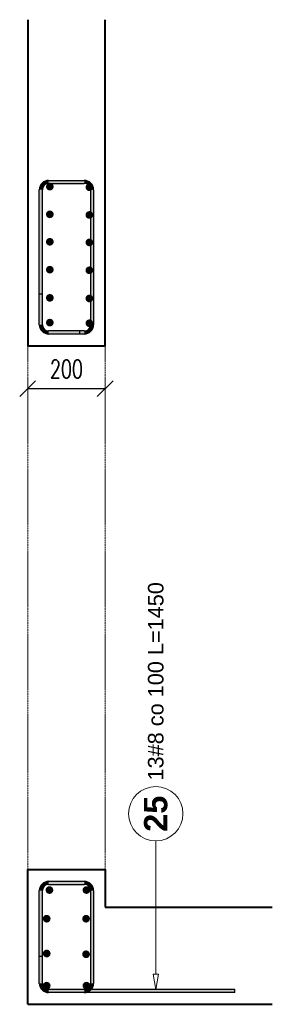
# Model space of a CAD drawing. Extents: x -1474 to 137527, y -471 to 75879.
# Tile 14 of 16: x 125617 to 126269, y 4445 to 6982. Entities that reach past the tile are written whole.
import ezdxf

# ---------------------------------------------------------------- set-up
doc = ezdxf.new("R2010")
doc.units = 0
doc.header["$LTSCALE"] = 8
doc.header["$MEASUREMENT"] = 0
doc.linetypes.add('HIDDEN', pattern=[0.375, 0.25, -0.125])
for name, color, linetype, lineweight in [('P-Linia1', 3, 'Continuous', 40), ('P-Przerywana', 13, 'HIDDEN', 9), ('P-Wymiar', 254, 'Continuous', 9)]:
    doc.layers.add(name, color=color, linetype=linetype, lineweight=lineweight)
for name, color, linetype in [('RCAD_kształt pręta', 7, 'Continuous'), ('RCAD_opis kształtu pręta', 7, 'Continuous'), ('RCAD_pręty punktowe', 7, 'Continuous')]:
    doc.layers.add(name, color=color, linetype=linetype)
doc.styles.add('ROMANS', font='romans.shx', dxfattribs={"width": 0.7})
doc.styles.add('style1', font='arial.ttf')
doc.styles.add('style3', font='arialbd.ttf')
doc.dimstyles.new('A25', dxfattribs={"dimscale": 27, "dimtxt": 1.75, "dimasz": 0.06, "dimexe": 0, "dimexo": 0, "dimgap": 1, "dimtad": 1, "dimdec": 4, "dimrnd": 0.1, "dimdsep": 46, "dimtxsty": 'ROMANS', "dimblk": '[[[[[[[[', "dimcen": 2, "dimdle": 2, "dimse1": 1, "dimse2": 1, "dimclrd": 256, "dimclrt": 1, "dimadec": 0, "dimazin": 0, "dimtfac": 1, "dimtdec": 4, "dimtix": 1, "dimtmove": 2, "dimatfit": 3, "dimldrblk": '[[[[[[[[', "dimfxl": 0, "dimtvp": 0.6, "dimtolj": 1, "dimlwd": -1, "dimarcsym": 0})

# ---------------------------------------------------------------- blocks, each defined once
blk = doc.blocks.new('[[[[[[[[')
at = {"layer": 'P-Wymiar'}
for p, q in [((0, 18), (0, -18)), ((-12.7, -12.7), (12.7, 12.7)), ((0, 0), (-4.6, 0))]:
    blk.add_line(p, q, dxfattribs=at)
blk = doc.blocks.new('*D165')
at = {"transparency": 16777216}
blk.add_line((125639.7, 6031.4), (125836.4, 6031.4), dxfattribs=at)
at = {"layer": 'Defpoints', "color": 0, "transparency": 16777216}
for p in [(125838, 6031.4), (125638, 4792.1), (125838, 4792.1)]:
    blk.add_point(p, dxfattribs=at)
at = {"transparency": 16777216, "xscale": 1.62, "yscale": 1.62, "zscale": 1.62, "rotation": 180}
blk.add_blockref('[[[[[[[[', (125638, 6031.4), dxfattribs=at)
at = {"transparency": 16777216, "xscale": 1.62, "yscale": 1.62, "zscale": 1.62}
blk.add_blockref('[[[[[[[[', (125838, 6031.4), dxfattribs=at)
at = {"color": 1, "transparency": 16777216, "insert": (125738, 6082), "char_height": 47.25, "attachment_point": 5, "style": 'ROMANS'}
blk.add_mtext('\\A1;200', dxfattribs=at)

msp = doc.modelspace()

# ---------------------------------------------------------------- hatches: boundary and pattern name
at = {"layer": 'RCAD_kształt pręta'}
h = msp.add_hatch(color=4, dxfattribs=at)
edge = h.paths.add_edge_path(flags=0)
edge.add_line((125692.04191, 6568.0509), (125692.04191, 6560.0509))
edge.add_arc((125692.04191, 6544.0509), 16, 90, 180)
edge.add_line((125676.04191, 6544.0509), (125668.04191, 6544.0509))
edge.add_arc((125692.04191, 6544.0509), 24, 450, 540, ccw=False)
for points in [[(125692.04191, 6560.0509), (125692.04191, 6568.0509), (125784.04191, 6568.0509), (125784.04191, 6560.0509)], [(125676.04191, 6196.10617), (125668.04191, 6196.10617), (125668.04191, 6544.0509), (125676.04191, 6544.0509)], [(125800.04191, 6544.0509), (125808.04191, 6544.0509), (125808.04191, 6196.10617), (125800.04191, 6196.10617)], [(125676.04191, 6196.10617), (125668.04191, 6196.10617), (125668.04191, 6276.10617), (125676.04191, 6276.10617)], [(125772.04191, 6180.10617), (125772.04191, 6172.10617), (125692.04191, 6172.10617), (125692.04191, 6180.10617)], [(125784.04191, 6180.10617), (125784.04191, 6172.10617), (125692.04191, 6172.10617), (125692.04191, 6180.10617)], [(125692.04191, 4754.10617), (125692.04191, 4762.10617), (125784.04191, 4762.10617), (125784.04191, 4754.10617)], [(125676.04191, 4499.09577), (125668.04191, 4499.09577), (125668.04191, 4738.10617), (125676.04191, 4738.10617)], [(125800.04191, 4738.10617), (125808.04191, 4738.10617), (125808.04191, 4499.09577), (125800.04191, 4499.09577)], [(125676.04191, 4499.09577), (125668.04191, 4499.09577), (125668.04191, 4569.09577), (125676.04191, 4569.09577)], [(126172.04191, 4483.09577), (126172.04191, 4475.09577), (125692.04191, 4475.09577), (125692.04191, 4483.09577)], [(125784.04191, 4483.09577), (125784.04191, 4475.09577), (125692.04191, 4475.09577), (125692.04191, 4483.09577)]]:
    msp.add_hatch(color=4, dxfattribs=at).paths.add_polyline_path(points, flags=0)
h = msp.add_hatch(color=4, dxfattribs=at)
edge = h.paths.add_edge_path(flags=0)
edge.add_line((125808.04191, 6544.0509), (125800.04191, 6544.0509))
edge.add_arc((125784.04191, 6544.0509), 16, 0, 90)
edge.add_line((125784.04191, 6560.0509), (125784.04191, 6568.0509))
edge.add_arc((125784.04191, 6544.0509), 24, 360, 450, ccw=False)
h = msp.add_hatch(color=4, dxfattribs=at)
edge = h.paths.add_edge_path(flags=0)
edge.add_line((125668.04191, 6196.10617), (125676.04191, 6196.10617))
edge.add_arc((125692.04191, 6196.10617), 16, -180, -90)
edge.add_line((125692.04191, 6180.10617), (125692.04191, 6172.10617))
edge.add_arc((125692.04191, 6196.10617), 24, 180, 270, ccw=False)
h = msp.add_hatch(color=4, dxfattribs=at)
edge = h.paths.add_edge_path(flags=0)
edge.add_line((125668.04191, 6196.10617), (125676.04191, 6196.10617))
edge.add_arc((125692.04191, 6196.10617), 16, -180, -90)
edge.add_line((125692.04191, 6180.10617), (125692.04191, 6172.10617))
edge.add_arc((125692.04191, 6196.10617), 24, 180, 270, ccw=False)
h = msp.add_hatch(color=4, dxfattribs=at)
edge = h.paths.add_edge_path(flags=0)
edge.add_line((125784.04191, 6172.10617), (125784.04191, 6180.10617))
edge.add_arc((125784.04191, 6196.10617), 16, -90, 0)
edge.add_line((125800.04191, 6196.10617), (125808.04191, 6196.10617))
edge.add_arc((125784.04191, 6196.10617), 24, 270, 360, ccw=False)
h = msp.add_hatch(color=4, dxfattribs=at)
edge = h.paths.add_edge_path(flags=0)
edge.add_line((125692.04191, 4762.10617), (125692.04191, 4754.10617))
edge.add_arc((125692.04191, 4738.10617), 16, 90, 180)
edge.add_line((125676.04191, 4738.10617), (125668.04191, 4738.10617))
edge.add_arc((125692.04191, 4738.10617), 24, 450, 540, ccw=False)
h = msp.add_hatch(color=4, dxfattribs=at)
edge = h.paths.add_edge_path(flags=0)
edge.add_line((125808.04191, 4738.10617), (125800.04191, 4738.10617))
edge.add_arc((125784.04191, 4738.10617), 16, 0, 90)
edge.add_line((125784.04191, 4754.10617), (125784.04191, 4762.10617))
edge.add_arc((125784.04191, 4738.10617), 24, 360, 450, ccw=False)
h = msp.add_hatch(color=4, dxfattribs=at)
edge = h.paths.add_edge_path(flags=0)
edge.add_line((125668.04191, 4499.09577), (125676.04191, 4499.09577))
edge.add_arc((125692.04191, 4499.09577), 16, 180, 270)
edge.add_line((125692.04191, 4483.09577), (125692.04191, 4475.09577))
edge.add_arc((125692.04191, 4499.09577), 24, 540, 630, ccw=False)
h = msp.add_hatch(color=4, dxfattribs=at)
edge = h.paths.add_edge_path(flags=0)
edge.add_line((125668.04191, 4499.09577), (125676.04191, 4499.09577))
edge.add_arc((125692.04191, 4499.09577), 16, 180, 270)
edge.add_line((125692.04191, 4483.09577), (125692.04191, 4475.09577))
edge.add_arc((125692.04191, 4499.09577), 24, 540, 630, ccw=False)
h = msp.add_hatch(color=4, dxfattribs=at)
edge = h.paths.add_edge_path(flags=0)
edge.add_line((125784.04191, 4475.09577), (125784.04191, 4483.09577))
edge.add_arc((125784.04191, 4499.09577), 16, -90, 0)
edge.add_line((125800.04191, 4499.09577), (125808.04191, 4499.09577))
edge.add_arc((125784.04191, 4499.09577), 24, 270, 360, ccw=False)
at = {"layer": 'RCAD_pręty punktowe'}
h = msp.add_hatch(color=1, dxfattribs=at)
edge = h.paths.add_edge_path(flags=0)
edge.add_arc((125695.12334, 6552.06597), 10, 0, 360, ccw=False)
h = msp.add_hatch(color=1, dxfattribs=at)
edge = h.paths.add_edge_path(flags=0)
edge.add_arc((125797.04191, 6550.42797), 10, 0, 360, ccw=False)
h = msp.add_hatch(color=1, dxfattribs=at)
edge = h.paths.add_edge_path(flags=0)
edge.add_arc((125695.12334, 6480.62256), 10, 0, 360, ccw=False)
h = msp.add_hatch(color=1, dxfattribs=at)
edge = h.paths.add_edge_path(flags=0)
edge.add_arc((125797.04191, 6478.98526), 10, 0, 360, ccw=False)
h = msp.add_hatch(color=1, dxfattribs=at)
edge = h.paths.add_edge_path(flags=0)
edge.add_arc((125695.12334, 6409.79814), 10, 0, 360, ccw=False)
h = msp.add_hatch(color=1, dxfattribs=at)
edge = h.paths.add_edge_path(flags=0)
edge.add_arc((125797.04191, 6408.16084), 10, 0, 360, ccw=False)
h = msp.add_hatch(color=1, dxfattribs=at)
edge = h.paths.add_edge_path(flags=0)
edge.add_arc((125695.12334, 6338.05316), 10, 0, 360, ccw=False)
h = msp.add_hatch(color=1, dxfattribs=at)
edge = h.paths.add_edge_path(flags=0)
edge.add_arc((125797.04191, 6336.41586), 10, 0, 360, ccw=False)
h = msp.add_hatch(color=1, dxfattribs=at)
edge = h.paths.add_edge_path(flags=0)
edge.add_arc((125695.12334, 6265.38838), 10, 0, 360, ccw=False)
h = msp.add_hatch(color=1, dxfattribs=at)
edge = h.paths.add_edge_path(flags=0)
edge.add_arc((125797.04191, 6263.75108), 10, 0, 360, ccw=False)
h = msp.add_hatch(color=1, dxfattribs=at)
edge = h.paths.add_edge_path(flags=0)
edge.add_arc((125695.12334, 6201.63063), 10, 0, 360, ccw=False)
h = msp.add_hatch(color=1, dxfattribs=at)
edge = h.paths.add_edge_path(flags=0)
edge.add_arc((125797.04191, 6199.99333), 10, 0, 360, ccw=False)
h = msp.add_hatch(color=1, dxfattribs=at)
edge = h.paths.add_edge_path(flags=0)
edge.add_arc((125694.12467, 4739.44388), 10, 0, 360, ccw=False)
h = msp.add_hatch(color=1, dxfattribs=at)
edge = h.paths.add_edge_path(flags=0)
edge.add_arc((125789.47354, 4739.44388), 10, 0, 360, ccw=False)
h = msp.add_hatch(color=1, dxfattribs=at)
edge = h.paths.add_edge_path(flags=0)
edge.add_arc((125687.04333, 4665.64005), 10, 0, 360, ccw=False)
h = msp.add_hatch(color=1, dxfattribs=at)
edge = h.paths.add_edge_path(flags=0)
edge.add_arc((125788.53874, 4665.64005), 10, 0, 360, ccw=False)
h = msp.add_hatch(color=1, dxfattribs=at)
edge = h.paths.add_edge_path(flags=0)
edge.add_arc((125687.04333, 4575.9546), 10, 0, 360, ccw=False)
h = msp.add_hatch(color=1, dxfattribs=at)
edge = h.paths.add_edge_path(flags=0)
edge.add_arc((125788.53874, 4574.08627), 10, 0, 360, ccw=False)
h = msp.add_hatch(color=1, dxfattribs=at)
edge = h.paths.add_edge_path(flags=0)
edge.add_arc((125687.04333, 4493.09577), 10, 0, 360, ccw=False)
h = msp.add_hatch(color=1, dxfattribs=at)
edge = h.paths.add_edge_path(flags=0)
edge.add_arc((125789.47354, 4493.09577), 10, 0, 360, ccw=False)

# ---------------------------------------------------------------- linework, layer by layer
at = {"layer": 'P-Linia1'}
for points in [[(125638.04191, 6982.10617), (125638.04191, 6142.10617), (125838.04191, 6142.10617), (125838.04191, 6982.10617)], [(125638.04191, 4445.09577), (125638.04191, 4792.10617), (125838.04191, 4792.10617), (125838.04191, 4695.09577)], [(125838.04191, 4695.09577), (126268.58226, 4695.09577)], [(125638.04191, 4445.09577), (126268.58226, 4445.09577)]]:
    msp.add_lwpolyline(points, dxfattribs=at)
at = {"layer": 'P-Przerywana'}
for points in [[(125638.04191, 4792.10617), (125638.04191, 6142.10617)], [(125838.04191, 4792.10617), (125838.04191, 6142.10617)]]:
    msp.add_lwpolyline(points, dxfattribs=at)
at = {"layer": 'RCAD_kształt pręta', "color": 4}
for p, q in [((125692.04191, 6568.0509), (125784.04191, 6568.0509)), ((125692.04191, 6560.0509), (125784.04191, 6560.0509)), ((125668.04191, 6196.10617), (125668.04191, 6544.0509)), ((125676.04191, 6196.10617), (125676.04191, 6544.0509)), ((125800.04191, 6544.0509), (125800.04191, 6196.10617)), ((125808.04191, 6544.0509), (125808.04191, 6196.10617)), ((125668.04191, 6196.10617), (125668.04191, 6276.10617)), ((125668.04191, 6276.10617), (125676.04191, 6276.10617)), ((125676.04191, 6196.10617), (125676.04191, 6276.10617)), ((125772.04191, 6180.10617), (125692.04191, 6180.10617)), ((125784.04191, 6180.10617), (125692.04191, 6180.10617)), ((125772.04191, 6172.10617), (125692.04191, 6172.10617)), ((125784.04191, 6172.10617), (125692.04191, 6172.10617)), ((125772.04191, 6172.10617), (125772.04191, 6180.10617)), ((125692.04191, 4762.10617), (125784.04191, 4762.10617)), ((125692.04191, 4754.10617), (125784.04191, 4754.10617)), ((125668.04191, 4499.09577), (125668.04191, 4738.10617)), ((125676.04191, 4499.09577), (125676.04191, 4738.10617)), ((125800.04191, 4738.10617), (125800.04191, 4499.09577)), ((125808.04191, 4738.10617), (125808.04191, 4499.09577)), ((125668.04191, 4499.09577), (125668.04191, 4569.09577)), ((125668.04191, 4569.09577), (125676.04191, 4569.09577)), ((125676.04191, 4499.09577), (125676.04191, 4569.09577)), ((126172.04191, 4483.09577), (125692.04191, 4483.09577)), ((125784.04191, 4483.09577), (125692.04191, 4483.09577)), ((126172.04191, 4475.09577), (125692.04191, 4475.09577)), ((125784.04191, 4475.09577), (125692.04191, 4475.09577)), ((126172.04191, 4475.09577), (126172.04191, 4483.09577))]:
    msp.add_line(p, q, dxfattribs=at)
for centre, radius, start, end in [((125692.04191, 6544.0509), 24, 90, 180), ((125692.04191, 6544.0509), 16, 90, 180), ((125784.04191, 6544.0509), 24, 0, 90), ((125784.04191, 6544.0509), 16, 0, 90), ((125692.04191, 6196.10617), 24, 180, 270), ((125692.04191, 6196.10617), 24, 180, 270), ((125692.04191, 6196.10617), 16, 180, 270), ((125692.04191, 6196.10617), 16, 180, 270), ((125784.04191, 6196.10617), 16, 270, 0), ((125784.04191, 6196.10617), 24, 270, 0), ((125692.04191, 4738.10617), 24, 90, 180), ((125692.04191, 4738.10617), 16, 90, 180), ((125784.04191, 4738.10617), 24, 360, 90), ((125784.04191, 4738.10617), 16, 360, 90), ((125692.04191, 4499.09577), 24, 180, 270), ((125692.04191, 4499.09577), 24, 180, 270), ((125692.04191, 4499.09577), 16, 180, 270), ((125692.04191, 4499.09577), 16, 180, 270), ((125784.04191, 4499.09577), 16, 270, 0), ((125784.04191, 4499.09577), 24, 270, 0)]:
    msp.add_arc(centre, radius, start, end, dxfattribs=at)
at = {"layer": 'RCAD_opis kształtu pręta', "color": 8, "lineweight": 0}
for p, q in [((125968.30074, 4575.2587), (125968.30074, 4866.11512)), ((125968.30074, 4575.2587), (125968.30074, 4523.09577)), ((125968.30074, 4483.09577), (125961.63408, 4523.09577)), ((125974.96741, 4523.09577), (125961.63408, 4523.09577)), ((125974.96741, 4523.09577), (125968.30074, 4483.09577))]:
    msp.add_line(p, q, dxfattribs=at)
msp.add_circle((125968.30074, 4936.11512), 70, dxfattribs=at)

# ---------------------------------------------------------------- texts
at = {"layer": 'RCAD_opis kształtu pręta', "color": 1, "attachment_point": 5, "rotation": 90}
for s, insert, char_height, style in [('13#8 co 100 L=1450', (125968.30074, 5277.31566), 40, 'style1'), ('25', (125968.30074, 4936.11512), 60, 'style3')]:
    msp.add_mtext(s, dxfattribs=dict(at, insert=insert, char_height=char_height, style=style))

# ---------------------------------------------------------------- dimensions: what is measured, and where the dimension line sits
dim = msp.add_linear_dim(base=(125838.04191, 6031.39189), p1=(125638.04191, 4792.10617), p2=(125838.04191, 4792.10617), angle=180, dimstyle='A25')
dim.commit()
dim.dimension.update_dxf_attribs({"geometry": '*D165', "text_midpoint": (125738.04191, 6082.01689)})

doc.saveas('drawing.dxf')
